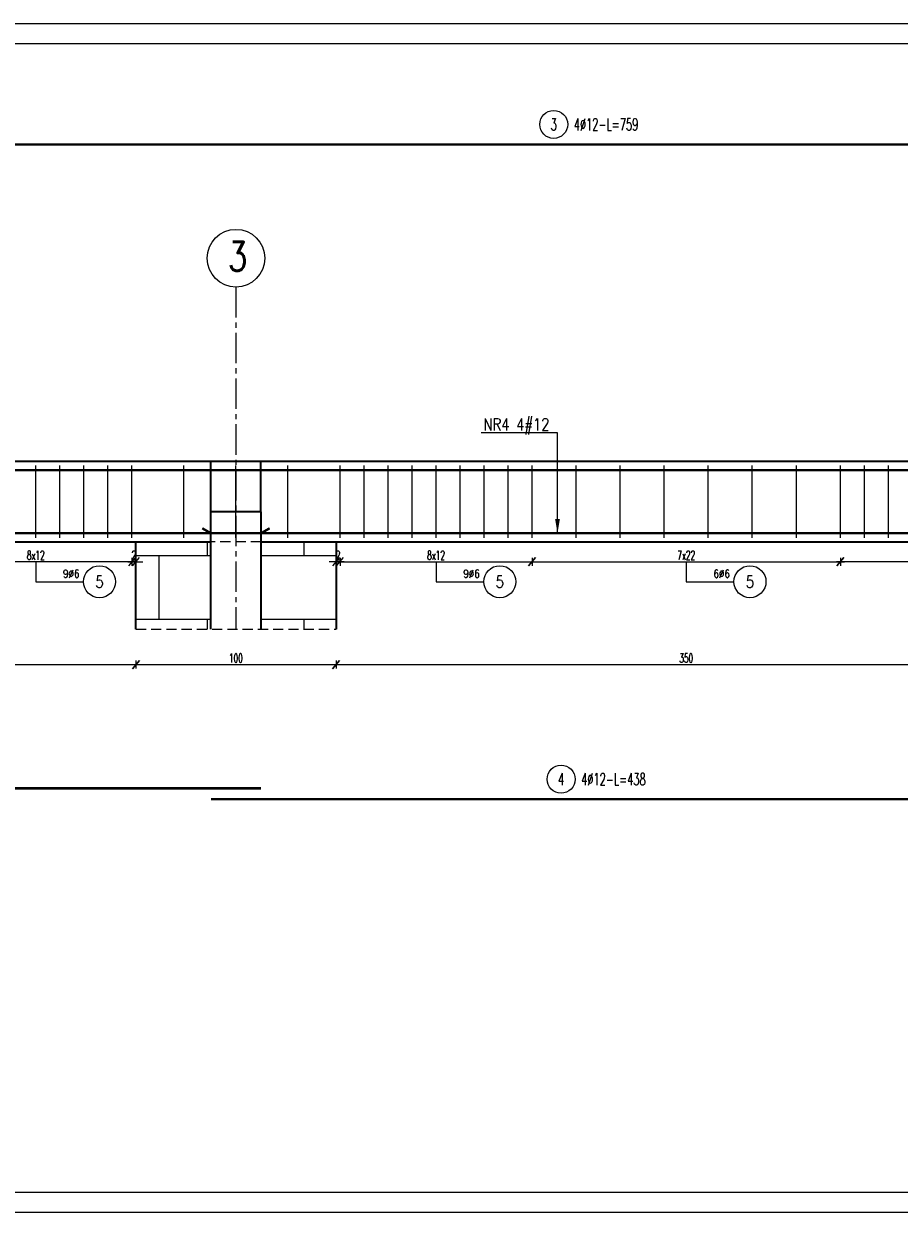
# Model space of a CAD drawing. Header units: centimetres. Extents: x 125945 to 146944, y 20629 to 31773.
# Tile 7 of 80: x 129796 to 130233, y 20629 to 21223. Entities that reach past the tile are written whole.
import ezdxf
from ezdxf.enums import TextEntityAlignment as Align

# ---------------------------------------------------------------- set-up
doc = ezdxf.new("R2010")
doc.units = ezdxf.units.CM
doc.linetypes.add('CENTER2', pattern=[28.575, 19.05, -3.175, 3.175, -3.175])
doc.linetypes.add('HIDDEN', pattern=[9.525, 6.35, -3.175])
for name, color, linetype, lineweight in [('e-cad_cienkie', 88, 'Continuous', 15), ('e-cad_opisy', 7, 'Continuous', 15), ('e-cad_osie', 172, 'CENTER2', 9), ('e-cad_ukryte', 1, 'HIDDEN', 15), ('e-cad_wymiary', 66, 'Continuous', 15), ('e-cad_wypelnienia', 254, 'Continuous', 9), ('K-ŚCIANY KONSTRUKCYJNE', 16, 'Continuous', 35), ('K-ŻELBET', 204, 'Continuous', 35), ('K-ŻELBET NIEWIDOCZNY', 9, 'HIDDEN', 20)]:
    doc.layers.add(name, color=color, linetype=linetype, lineweight=lineweight)
doc.layers.add('e-cad_prety_widok', color=3, linetype='Continuous')
doc.layers.add('e-cad_strzemiona', color=3, linetype='Continuous')
doc.styles.add('e-cad_1', font='simplex.shx', dxfattribs={"width": 0.6})
doc.styles.add('e-cad_2', font='simplex.shx', dxfattribs={"width": 0.8})
doc.styles.add('simpl', font='simplex.shx', dxfattribs={"width": 0.6})
doc.dimstyles.new('1_20', dxfattribs={"dimscale": 2, "dimtxt": 2.25, "dimasz": 1.75, "dimexe": 1, "dimexo": 0, "dimgap": 0.5, "dimtad": 1, "dimdec": 1, "dimrnd": 0.5, "dimdsep": 46, "dimtxsty": 'simpl', "dimblk": 'OBLIQUE', "dimcen": 0, "dimdle": 1, "dimclrd": 256, "dimclre": 256, "dimclrt": 256, "dimadec": 0, "dimazin": 0, "dimtfac": 1, "dimtdec": 1, "dimtix": 1, "dimtmove": 2, "dimatfit": 3, "dimldrblk": 'OBLIQUE', "dimfxl": 1, "dimfxlon": 1, "dimarcsym": 0})
doc.dimstyles.new('e-cad_1_20_[cm]', dxfattribs={"dimscale": 2, "dimtxt": 2.25, "dimasz": 1.75, "dimexe": 1, "dimexo": 0, "dimgap": 0.5, "dimtad": 1, "dimdec": 1, "dimrnd": 0.5, "dimdsep": 46, "dimtxsty": 'simpl', "dimblk": 'OBLIQUE', "dimcen": 0, "dimdle": 1, "dimclrd": 256, "dimclre": 256, "dimclrt": 256, "dimadec": 0, "dimazin": 0, "dimtfac": 1, "dimtdec": 1, "dimtix": 1, "dimtmove": 2, "dimatfit": 3, "dimldrblk": 'OBLIQUE', "dimfxl": 1, "dimfxlon": 1, "dimlwd": -1, "dimarcsym": 0})
pattern_1 = [(0, (134930.446, 20925.39), (0, 31.75), []), (90, (134930.446, 20925.39), (-24.13, 31.75), [31.75, -31.75])]

# ---------------------------------------------------------------- blocks, each defined once
blk = doc.blocks.new('_Oblique')
at = {"color": 0, "linetype": 'ByBlock', "lineweight": -2}
blk.add_line((0.5, 0.6), (-0.5, -0.6), dxfattribs=at)
blk = doc.blocks.new('*D4101')
at = {"layer": 'Defpoints', "color": 0}
for p in [(129849.54, 20966.08), (129851.54, 20966.08), (129851.54, 20954.08)]:
    blk.add_point(p, dxfattribs=at)
at = {"layer": 'e-cad_wymiary', "ltscale": 0.8}
for p, q in [((129849.54, 20954.08), (129846.04, 20954.08)), ((129847.54, 20954.08), (129853.54, 20954.08)), ((129851.54, 20954.08), (129855.04, 20954.08))]:
    blk.add_line(p, q, dxfattribs=at)
at = {"layer": 'e-cad_wymiary', "lineweight": -2, "ltscale": 0.8}
for p, q in [((129849.54, 20956.08), (129849.54, 20952.08)), ((129851.54, 20956.08), (129851.54, 20952.08))]:
    blk.add_line(p, q, dxfattribs=at)
at = {"layer": 'e-cad_wymiary', "xscale": 3.5, "yscale": 3.5, "zscale": 3.5}
blk.add_blockref('_Oblique', (129849.54, 20954.08), dxfattribs=at)
at = {"layer": 'e-cad_wymiary', "xscale": 3.5, "yscale": 3.5, "zscale": 3.5, "rotation": 180}
blk.add_blockref('_Oblique', (129851.54, 20954.08), dxfattribs=at)
at = {"layer": 'e-cad_wymiary', "ltscale": 0.8, "insert": (129850.54, 20957.33), "char_height": 4.5, "attachment_point": 5, "style": 'simpl'}
blk.add_mtext('2', dxfattribs=at)
blk = doc.blocks.new('*D4102')
at = {"layer": 'Defpoints', "color": 0}
for p in [(129753.54, 20966.08), (129849.54, 20966.08), (129753.54, 20954.08)]:
    blk.add_point(p, dxfattribs=at)
at = {"layer": 'e-cad_wymiary', "ltscale": 0.8}
blk.add_line((129851.54, 20954.08), (129751.54, 20954.08), dxfattribs=at)
at = {"layer": 'e-cad_wymiary', "lineweight": -2, "ltscale": 0.8}
for p, q in [((129753.54, 20956.08), (129753.54, 20952.08)), ((129849.54, 20956.08), (129849.54, 20952.08))]:
    blk.add_line(p, q, dxfattribs=at)
at = {"layer": 'e-cad_wymiary', "xscale": 3.5, "yscale": 3.5, "zscale": 3.5, "rotation": 180}
blk.add_blockref('_Oblique', (129753.54, 20954.08), dxfattribs=at)
at = {"layer": 'e-cad_wymiary', "xscale": 3.5, "yscale": 3.5, "zscale": 3.5}
blk.add_blockref('_Oblique', (129849.54, 20954.08), dxfattribs=at)
at = {"layer": 'e-cad_wymiary', "ltscale": 0.8, "insert": (129801.54, 20957.33), "char_height": 4.5, "attachment_point": 5, "style": 'simpl'}
blk.add_mtext('8x12', dxfattribs=at)
blk = doc.blocks.new('e-cad_ZelbetOpisNiezliczalny_1P')
at = {"layer": 'e-cad_cienkie'}
blk.add_circle((4, 0), 4, dxfattribs=at)
at = {"layer": 'e-cad_opisy', "ltscale": 0.04, "style": 'e-cad_1', "width": 0.8}
for tag, p in [('OPIS', (-1, 1)), ('UWAGI', (-1, -3))]:
    blk.add_attdef(tag, text='', height=2, dxfattribs=at).set_placement(p, align=Align.RIGHT)
blk.add_attdef('NR', text='', height=3, dxfattribs=at).set_placement((4, 0), align=Align.MIDDLE_CENTER)
blk = doc.blocks.new('*D4103')
at = {"layer": 'Defpoints', "color": 0}
for p in [(129951.54, 20966.08), (129953.54, 20966.08), (129951.54, 20954.08)]:
    blk.add_point(p, dxfattribs=at)
at = {"layer": 'e-cad_wymiary', "ltscale": 0.8}
for p, q in [((129951.54, 20954.08), (129948.04, 20954.08)), ((129955.54, 20954.08), (129949.54, 20954.08)), ((129953.54, 20954.08), (129957.04, 20954.08))]:
    blk.add_line(p, q, dxfattribs=at)
at = {"layer": 'e-cad_wymiary', "lineweight": -2, "ltscale": 0.8}
for p, q in [((129951.54, 20956.08), (129951.54, 20952.08)), ((129953.54, 20956.08), (129953.54, 20952.08))]:
    blk.add_line(p, q, dxfattribs=at)
at = {"layer": 'e-cad_wymiary', "xscale": 3.5, "yscale": 3.5, "zscale": 3.5}
blk.add_blockref('_Oblique', (129951.54, 20954.08), dxfattribs=at)
at = {"layer": 'e-cad_wymiary', "xscale": 3.5, "yscale": 3.5, "zscale": 3.5, "rotation": 180}
blk.add_blockref('_Oblique', (129953.54, 20954.08), dxfattribs=at)
at = {"layer": 'e-cad_wymiary', "ltscale": 0.8, "insert": (129952.54, 20957.33), "char_height": 4.5, "attachment_point": 5, "style": 'simpl'}
blk.add_mtext('2', dxfattribs=at)
blk = doc.blocks.new('*D4104')
at = {"layer": 'Defpoints', "color": 0}
for p in [(129953.54, 20966.08), (130049.54, 20966.08), (130049.54, 20954.08)]:
    blk.add_point(p, dxfattribs=at)
at = {"layer": 'e-cad_wymiary', "ltscale": 0.8}
blk.add_line((129951.54, 20954.08), (130051.54, 20954.08), dxfattribs=at)
at = {"layer": 'e-cad_wymiary', "lineweight": -2, "ltscale": 0.8}
for p, q in [((129953.54, 20956.08), (129953.54, 20952.08)), ((130049.54, 20956.08), (130049.54, 20952.08))]:
    blk.add_line(p, q, dxfattribs=at)
at = {"layer": 'e-cad_wymiary', "xscale": 3.5, "yscale": 3.5, "zscale": 3.5, "rotation": 180}
blk.add_blockref('_Oblique', (129953.54, 20954.08), dxfattribs=at)
at = {"layer": 'e-cad_wymiary', "xscale": 3.5, "yscale": 3.5, "zscale": 3.5}
blk.add_blockref('_Oblique', (130049.54, 20954.08), dxfattribs=at)
at = {"layer": 'e-cad_wymiary', "ltscale": 0.8, "insert": (130001.54, 20957.33), "char_height": 4.5, "attachment_point": 5, "style": 'simpl'}
blk.add_mtext('8x12', dxfattribs=at)
blk = doc.blocks.new('*D4105')
at = {"layer": 'Defpoints', "color": 0}
for p in [(130049.54, 20966.08), (130203.54, 20966.08), (130203.54, 20954.08)]:
    blk.add_point(p, dxfattribs=at)
at = {"layer": 'e-cad_wymiary', "ltscale": 0.8}
blk.add_line((130047.54, 20954.08), (130205.54, 20954.08), dxfattribs=at)
at = {"layer": 'e-cad_wymiary', "lineweight": -2, "ltscale": 0.8}
for p, q in [((130049.54, 20956.08), (130049.54, 20952.08)), ((130203.54, 20956.08), (130203.54, 20952.08))]:
    blk.add_line(p, q, dxfattribs=at)
at = {"layer": 'e-cad_wymiary', "xscale": 3.5, "yscale": 3.5, "zscale": 3.5, "rotation": 180}
blk.add_blockref('_Oblique', (130049.54, 20954.08), dxfattribs=at)
at = {"layer": 'e-cad_wymiary', "xscale": 3.5, "yscale": 3.5, "zscale": 3.5}
blk.add_blockref('_Oblique', (130203.54, 20954.08), dxfattribs=at)
at = {"layer": 'e-cad_wymiary', "ltscale": 0.8, "insert": (130126.54, 20957.33), "char_height": 4.5, "attachment_point": 5, "style": 'simpl'}
blk.add_mtext('7x22', dxfattribs=at)
blk = doc.blocks.new('*D4107')
at = {"layer": 'Defpoints', "color": 0}
for p in [(130203.54, 20966.08), (130299.54, 20966.08), (130203.54, 20954.08)]:
    blk.add_point(p, dxfattribs=at)
at = {"layer": 'e-cad_wymiary', "ltscale": 0.8}
blk.add_line((130301.54, 20954.08), (130201.54, 20954.08), dxfattribs=at)
at = {"layer": 'e-cad_wymiary', "lineweight": -2, "ltscale": 0.8}
for p, q in [((130203.54, 20956.08), (130203.54, 20952.08)), ((130299.54, 20956.08), (130299.54, 20952.08))]:
    blk.add_line(p, q, dxfattribs=at)
at = {"layer": 'e-cad_wymiary', "xscale": 3.5, "yscale": 3.5, "zscale": 3.5, "rotation": 180}
blk.add_blockref('_Oblique', (130203.54, 20954.08), dxfattribs=at)
at = {"layer": 'e-cad_wymiary', "xscale": 3.5, "yscale": 3.5, "zscale": 3.5}
blk.add_blockref('_Oblique', (130299.54, 20954.08), dxfattribs=at)
at = {"layer": 'e-cad_wymiary', "ltscale": 0.8, "insert": (130251.54, 20957.33), "char_height": 4.5, "attachment_point": 5, "style": 'simpl'}
blk.add_mtext('8x12', dxfattribs=at)
blk = doc.blocks.new('*D4117')
at = {"layer": 'Defpoints', "color": 0}
for p in [(129501.54, 20920.39), (129851.54, 20920.39), (129851.54, 20902.62)]:
    blk.add_point(p, dxfattribs=at)
at = {"layer": 'e-cad_wymiary', "lineweight": -2, "ltscale": 0.8}
for p, q in [((129501.54, 20904.62), (129501.54, 20900.62)), ((129851.54, 20904.62), (129851.54, 20900.62)), ((129499.54, 20902.62), (129853.54, 20902.62))]:
    blk.add_line(p, q, dxfattribs=at)
at = {"layer": 'e-cad_wymiary', "lineweight": -2, "xscale": 3.5, "yscale": 3.5, "zscale": 3.5, "rotation": 180}
blk.add_blockref('_Oblique', (129501.54, 20902.62), dxfattribs=at)
at = {"layer": 'e-cad_wymiary', "lineweight": -2, "xscale": 3.5, "yscale": 3.5, "zscale": 3.5}
blk.add_blockref('_Oblique', (129851.54, 20902.62), dxfattribs=at)
at = {"layer": 'e-cad_wymiary', "ltscale": 0.8, "insert": (129676.54, 20905.87), "char_height": 4.5, "attachment_point": 5, "style": 'simpl'}
blk.add_mtext('350', dxfattribs=at)
blk = doc.blocks.new('*D4118')
at = {"layer": 'Defpoints', "color": 0}
for p in [(129851.54, 20920.39), (129951.54, 20920.39), (129951.54, 20902.62)]:
    blk.add_point(p, dxfattribs=at)
at = {"layer": 'e-cad_wymiary', "lineweight": -2, "ltscale": 0.8}
for p, q in [((129851.54, 20904.62), (129851.54, 20900.62)), ((129951.54, 20904.62), (129951.54, 20900.62)), ((129849.54, 20902.62), (129953.54, 20902.62))]:
    blk.add_line(p, q, dxfattribs=at)
at = {"layer": 'e-cad_wymiary', "lineweight": -2, "xscale": 3.5, "yscale": 3.5, "zscale": 3.5, "rotation": 180}
blk.add_blockref('_Oblique', (129851.54, 20902.62), dxfattribs=at)
at = {"layer": 'e-cad_wymiary', "lineweight": -2, "xscale": 3.5, "yscale": 3.5, "zscale": 3.5}
blk.add_blockref('_Oblique', (129951.54, 20902.62), dxfattribs=at)
at = {"layer": 'e-cad_wymiary', "ltscale": 0.8, "insert": (129901.54, 20905.87), "char_height": 4.5, "attachment_point": 5, "style": 'simpl'}
blk.add_mtext('100', dxfattribs=at)
blk = doc.blocks.new('*D4119')
at = {"layer": 'Defpoints', "color": 0}
for p in [(129951.54, 20920.39), (130301.54, 20920.39), (130301.54, 20902.62)]:
    blk.add_point(p, dxfattribs=at)
at = {"layer": 'e-cad_wymiary', "lineweight": -2, "ltscale": 0.8}
for p, q in [((129951.54, 20904.62), (129951.54, 20900.62)), ((130301.54, 20904.62), (130301.54, 20900.62)), ((129949.54, 20902.62), (130303.54, 20902.62))]:
    blk.add_line(p, q, dxfattribs=at)
at = {"layer": 'e-cad_wymiary', "lineweight": -2, "xscale": 3.5, "yscale": 3.5, "zscale": 3.5, "rotation": 180}
blk.add_blockref('_Oblique', (129951.54, 20902.62), dxfattribs=at)
at = {"layer": 'e-cad_wymiary', "lineweight": -2, "xscale": 3.5, "yscale": 3.5, "zscale": 3.5}
blk.add_blockref('_Oblique', (130301.54, 20902.62), dxfattribs=at)
at = {"layer": 'e-cad_wymiary', "ltscale": 0.8, "insert": (130126.54, 20905.87), "char_height": 4.5, "attachment_point": 5, "style": 'simpl'}
blk.add_mtext('350', dxfattribs=at)
blk = doc.blocks.new('e-cad_ZelbetOpis_7')
blk.add_circle((5, 5), 3.5)
at = {"layer": 'e-cad_opisy', "style": 'e-cad_1', "width": 0.6}
blk.add_attdef('NR', text='', height=3, dxfattribs=at).set_placement((5, 3.5), align=Align.CENTER)
for tag, p in [('OPIS_1', (10, 3.5)), ('UWAGI', (10, -6))]:
    blk.add_attdef(tag, p, '', height=3, dxfattribs=at)
at = {"layer": 'e-cad_opisy', "style": 'e-cad_1', "width": 0.6, "flags": 1}
for tag, p in [('SREDNICA', (25, 8)), ('SZT', (25, 7)), ('GATUNEK_STALI', (25, 6.5)), ('DLUGOSC', (25, 7.5)), ('KLASA_STALI', (25, 6)), ('A', (30, 6.5)), ('KOD', (30, 8)), ('HAK_1', (30, 7.5)), ('HAK_2', (30, 7)), ('B', (30, 6)), ('OPIS_2', (25, 5.5)), ('C', (30, 5.5)), ('D', (30, 5)), ('E', (30, 4.5)), ('F', (30, 4)), ('R', (30, 3.5)), ('HAK_1_DLUGOSC', (30, 3)), ('HAK_2_DLUGOSC', (30, 2.5)), ('KIERUNEK', (30, 2))]:
    blk.add_attdef(tag, p, '', height=0.3, dxfattribs=at)

msp = doc.modelspace()

# ---------------------------------------------------------------- hatches: boundary and pattern name
at = {"layer": 'e-cad_wypelnienia', "ltscale": 0.8}
h = msp.add_hatch(dxfattribs=at)
h.set_pattern_fill('APPIANRN', color=256, scale=0.2)
h.set_pattern_definition(pattern_1)
h.paths.add_polyline_path([(129889.04, 20964.08), (129851.54, 20964.08), (129851.54, 20920.39), (129889.04, 20920.39), (129889.04, 20964.08)], is_closed=False)
h = msp.add_hatch(dxfattribs=at)
h.set_pattern_fill('APPIANRN', color=256, scale=0.2)
h.set_pattern_definition(pattern_1)
h.paths.add_polyline_path([(129951.54, 20964.08), (129914.04, 20964.08), (129914.04, 20920.39), (129951.54, 20920.39), (129951.54, 20964.08)], is_closed=False)

# ---------------------------------------------------------------- linework, layer by layer
at = {"layer": 'Defpoints'}
msp.add_lwpolyline([(128899, 20628.94), (130739, 20628.94), (130739, 21222.94), (128899, 21222.94)], close=True, dxfattribs=at)
at = {"layer": 'e-cad_cienkie', "ltscale": 1.2}
for p, q in [((130062.2, 21018.42), (130024.08, 21018.42)), ((130062.2, 21015.41), (130062.2, 21018.42)), ((130062.2, 20968.28), (130062.2, 21018.42))]:
    msp.add_line(p, q, dxfattribs=at)
at = {"layer": 'e-cad_cienkie'}
msp.add_lwpolyline([(128959, 20638.94), (130729, 20638.94), (130729, 21212.94), (128959, 21212.94)], close=True, dxfattribs=at)
at = {"layer": 'e-cad_cienkie', "ltscale": 0.8}
for points in [[(129889.04, 20968.28, 1.2, 1.2, 0), (129884.71, 20970.78, 0, 0, 0)], [(129914.04, 20968.28, 1.2, 1.2, 0), (129918.37, 20970.78, 0, 0, 0)]]:
    msp.add_lwpolyline(points, format="xyseb", dxfattribs=at)
for points in [[(129801.54, 20944.08), (129825.37, 20944.08)], [(130001.54, 20944.08), (130025.37, 20944.08)], [(130126.54, 20944.08), (130150.37, 20944.08)]]:
    msp.add_lwpolyline(points, dxfattribs=at)
at = {"layer": 'e-cad_cienkie', "lineweight": -2, "ltscale": 1.2}
msp.add_solid([(130063.4, 20975.48), (130062.2, 20968.28), (130061, 20975.48)], dxfattribs=at)
at = {"layer": 'e-cad_opisy'}
msp.add_circle((129901.54, 21105.77), 14.4, dxfattribs=at)
at = {"layer": 'e-cad_osie', "ltscale": 0.8}
msp.add_line((129901.54, 21091.37), (129901.54, 20920.39), dxfattribs=at)
at = {"layer": 'e-cad_prety_widok', "ltscale": 2}
for points in [[(129643.25, 21162.64, 1.2, 1.2, 0), (130402, 21162.64, 0, 0, 0)], [(129642.79, 20999.88, 1.2, 1.2, 0), (130401.54, 20999.88, 0, 0, 0)], [(128994.04, 20968.28, 1.2, 1.2, 0), (129914.04, 20968.28, 0, 0, 0)], [(129889.04, 20968.28, 1.2, 1.2, 0), (130327.54, 20968.28, 0, 0, 0)], [(128994.04, 20840.8, 1.2, 1.2, 0), (129914.04, 20840.8, 0, 0, 0)], [(129889.04, 20835.37, 1.2, 1.2, 0), (130327.54, 20835.37, 0, 0, 0)]]:
    msp.add_lwpolyline(points, format="xyseb", dxfattribs=at)
at = {"layer": 'e-cad_strzemiona', "ltscale": 0.8}
for points in [[(129801.54, 20966.08), (129801.54, 21002.08)], [(129813.54, 20966.08), (129813.54, 21002.08)], [(129825.54, 20966.08), (129825.54, 21002.08)], [(129837.54, 20966.08), (129837.54, 21002.08)], [(129849.54, 20966.08), (129849.54, 21002.08)], [(129875.54, 20966.08), (129875.54, 21002.08)], [(129901.54, 20966.08), (129901.54, 21002.08)], [(129927.54, 20966.08), (129927.54, 21002.08)], [(129953.54, 20966.08), (129953.54, 21002.08)], [(129965.54, 20966.08), (129965.54, 21002.08)], [(129977.54, 20966.08), (129977.54, 21002.08)], [(129989.54, 20966.08), (129989.54, 21002.08)], [(130001.54, 20966.08), (130001.54, 21002.08)], [(130013.54, 20966.08), (130013.54, 21002.08)], [(130025.54, 20966.08), (130025.54, 21002.08)], [(130037.54, 20966.08), (130037.54, 21002.08)], [(130049.54, 20966.08), (130049.54, 21002.08)], [(130071.54, 20966.08), (130071.54, 21002.08)], [(130093.54, 20966.08), (130093.54, 21002.08)], [(130115.54, 20966.08), (130115.54, 21002.08)], [(130137.54, 20966.08), (130137.54, 21002.08)], [(130159.54, 20966.08), (130159.54, 21002.08)], [(130181.54, 20966.08), (130181.54, 21002.08)], [(130203.54, 20966.08), (130203.54, 21002.08)], [(130215.54, 20966.08), (130215.54, 21002.08)], [(130227.54, 20966.08), (130227.54, 21002.08)]]:
    msp.add_lwpolyline(points, dxfattribs=at)
at = {"layer": 'e-cad_ukryte', "ltscale": 0.8}
msp.add_line((129851.54, 20920.39), (129951.54, 20920.39), dxfattribs=at)
at = {"layer": 'K-ŚCIANY KONSTRUKCYJNE', "ltscale": 0.8}
for p, q in [((129889.04, 20920.39), (129889.04, 20979.08)), ((129914.04, 20979.08), (129914.04, 20920.39)), ((129851.54, 20920.39), (129851.54, 20964.08)), ((129951.54, 20964.08), (129951.54, 20920.39))]:
    msp.add_line(p, q, dxfattribs=at)
at = {"layer": 'K-ŻELBET', "ltscale": 0.8}
for p, q in [((130331.54, 21004.08), (129014.04, 21004.08)), ((129889.04, 20979.08), (129889.04, 21004.08)), ((129914.04, 20979.08), (129914.04, 21004.08)), ((129914.04, 20979.08), (129889.04, 20979.08)), ((128989.04, 20964.08), (129889.04, 20964.08)), ((129914.04, 20964.08), (130331.54, 20964.08))]:
    msp.add_line(p, q, dxfattribs=at)
at = {"layer": 'K-ŻELBET NIEWIDOCZNY', "ltscale": 0.8}
msp.add_line((129914.04, 20964.08), (129889.04, 20964.08), dxfattribs=at)

# ---------------------------------------------------------------- block references
at = {"layer": 'e-cad_opisy', "ltscale": 0.8}
ref = msp.add_blockref('e-cad_ZelbetOpis_7', (130050.32, 21162.64), dxfattribs=dict(at, xscale=2, yscale=2, zscale=2))
ref.add_attrib('OPIS_1', '4%%c12-L=759', (130070.32, 21169.64), dxfattribs={"height": 6, "style": 'e-cad_1', "width": 0.6})
ref.add_attrib('NR', '3', dxfattribs={"height": 6, "style": 'e-cad_1', "width": 0.6}).set_placement((130060.32, 21169.64), align=Align.CENTER)
at = {"layer": 'e-cad_opisy', "ltscale": 0.8, "xscale": 2, "yscale": 2, "zscale": 2}
for p, values in [((129825.37, 20944.08), {'OPIS': '9%%c6', 'NR': '5'}), ((130025.37, 20944.08), {'OPIS': '9%%c6', 'NR': '5'}), ((130150.37, 20944.08), {'OPIS': '6%%c6', 'NR': '5'})]:
    msp.add_blockref('e-cad_ZelbetOpisNiezliczalny_1P', p, dxfattribs=at).add_auto_attribs(values)
at = {"layer": 'e-cad_opisy', "ltscale": 0.8}
ref = msp.add_blockref('e-cad_ZelbetOpis_7', (130054.02, 20835.37), dxfattribs=dict(at, xscale=2, yscale=2, zscale=2))
ref.add_attrib('OPIS_1', '4%%c12-L=438', (130074.02, 20842.37), dxfattribs={"height": 6, "style": 'e-cad_1', "width": 0.6})
ref.add_attrib('NR', '4', dxfattribs={"height": 6, "style": 'e-cad_1', "width": 0.6}).set_placement((130064.02, 20842.37), align=Align.CENTER)

# ---------------------------------------------------------------- texts
at = {"layer": 'e-cad_opisy', "ltscale": 2, "style": 'e-cad_2', "width": 0.8}
msp.add_text('3', height=14.4, dxfattribs=at).set_placement((129897.47, 21099.47))
at = {"layer": 'e-cad_opisy', "ltscale": 1.2, "style": 'e-cad_1', "width": 0.8}
msp.add_text('NR4 4#12', height=6, dxfattribs=at).set_placement((130025.27, 21019.72))

# ---------------------------------------------------------------- dimensions: what is measured, and where the dimension line sits
at = {"layer": 'e-cad_wymiary', "ltscale": 0.8}
for p1, p2, distance, text, picture, middle in [((129849.54, 20966.08), (129753.54, 20966.08), 12, '8x12', '*D4102', (129801.54, 20957.33)), ((129953.54, 20966.08), (130049.54, 20966.08), -12, '8x12', '*D4104', (130001.54, 20957.33)), ((130049.54, 20966.08), (130203.54, 20966.08), -12, '7x22', '*D4105', (130126.54, 20957.33)), ((130299.54, 20966.08), (130203.54, 20966.08), 12, '8x12', '*D4107', (130251.54, 20957.33))]:
    dim = msp.add_aligned_dim(p1=p1, p2=p2, distance=distance, text=text, dimstyle='e-cad_1_20_[cm]', dxfattribs=at)
    dim.commit()
    dim.dimension.update_dxf_attribs({"geometry": picture, "text_midpoint": middle})
for p1, p2, distance, picture, middle in [((129849.54, 20966.08), (129851.54, 20966.08), -12, '*D4101', (129850.54, 20957.33)), ((129953.54, 20966.08), (129951.54, 20966.08), 12, '*D4103', (129952.54, 20957.33))]:
    dim = msp.add_aligned_dim(p1=p1, p2=p2, distance=distance, dimstyle='e-cad_1_20_[cm]', dxfattribs=at)
    dim.commit()
    dim.dimension.update_dxf_attribs({"geometry": picture, "text_midpoint": middle})
for base, p1, p2, picture, middle in [((129851.54, 20902.62), (129501.54, 20920.39), (129851.54, 20920.39), '*D4117', (129676.54, 20905.87)), ((129951.54, 20902.62), (129851.54, 20920.39), (129951.54, 20920.39), '*D4118', (129901.54, 20905.87)), ((130301.54, 20902.62), (129951.54, 20920.39), (130301.54, 20920.39), '*D4119', (130126.54, 20905.87))]:
    dim = msp.add_linear_dim(base=base, p1=p1, p2=p2, dimstyle='1_20', dxfattribs=at)
    dim.commit()
    dim.dimension.update_dxf_attribs({"geometry": picture, "text_midpoint": middle})

# ---------------------------------------------------------------- leaders
at = {"layer": 'e-cad_cienkie', "ltscale": 0.8}
for points in [[(129801.54, 20954.08), (129801.54, 20944.08)], [(130001.54, 20954.08), (130001.54, 20944.08)], [(130126.54, 20954.08), (130126.54, 20944.08)]]:
    msp.add_leader(points, dimstyle='e-cad_1_20_[cm]', override={"dimldrblk": 'None'}, dxfattribs=at)

doc.saveas('drawing.dxf')
